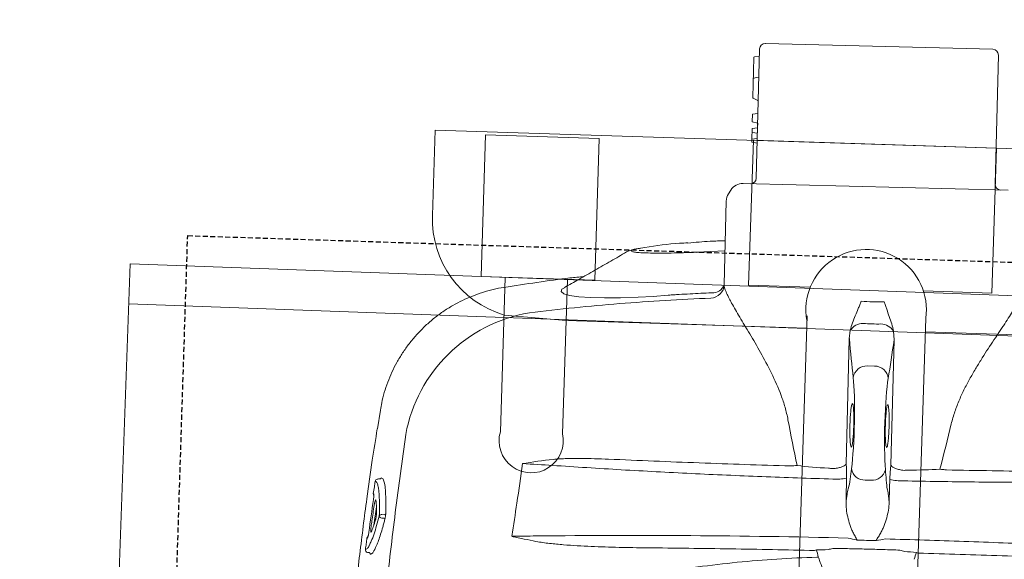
# Model space of a CAD drawing. Header units: millimetres. Extents: x 297264 to 416219, y -77299 to -23696.
# Tile 115 of 187: x 328169 to 328414, y -26259 to -26124. Entities that reach past the tile are written whole.
import ezdxf

# ---------------------------------------------------------------- set-up
doc = ezdxf.new("R2010")
doc.units = ezdxf.units.MM
doc.header["$LTSCALE"] = 2.5
doc.linetypes.add('11aa1PB-bd$0$11aa1PB-af$0$TRATTEGGIATA', pattern=[0.75, 0.5, -0.25])
for name, color, linetype, lineweight in [('CKD Equipments', 252, 'Continuous', 0), ('EQUIPMENT', 210, 'Continuous', 0), ('HATCH LIGHT', 250, 'Continuous', 0), ('K Equipment', 30, 'Continuous', 9)]:
    doc.layers.add(name, color=color, linetype=linetype, lineweight=lineweight)
doc.layers.add('FAINTEQUIP', color=253, linetype='Continuous')

# ---------------------------------------------------------------- blocks, each defined once
blk = doc.blocks.new('H-WASH')
at = {"layer": 'CKD Equipments', "color": 4}
for p, q in [((-20, 0), (-20, -40)), ((20, 0), (-20, 0)), ((20, -1), (-20, -1))]:
    blk.add_line(p, q, dxfattribs=at)
blk = doc.blocks.new('G$C62143A14')
at = {"linetype": 'Continuous', "lineweight": 0}
for p, q in [((142.09, 481.19), (198.78, 481.8)), ((140.7, 479.77), (141.05, 447.57)), ((140.7, 479.77), (140.72, 478.13)), ((200.55, 448.21), (200.2, 480.41)), ((139.33, 477.57), (139.43, 467.67)), ((139.48, 477.75), (140.59, 477.95)), ((139.38, 472.47), (140.78, 472.73)), ((139.56, 472.5), (139.58, 472.5)), ((139.53, 467.51), (140.74, 466.96)), ((140.84, 466.81), (140.88, 463.71)), ((140.88, 463.71), (139.53, 463.46)), ((139.53, 463.46), (139.55, 461.55)), ((140.9, 461.32), (139.55, 461.55)), ((140.9, 461.32), (140.91, 460.16)), ((140.91, 460.16), (139.57, 459.91)), ((139.57, 459.91), (139.6, 457.25)), ((140.93, 458.82), (139.58, 458.93)), ((140.94, 457.5), (139.6, 457.25)), ((139.6, 457.25), (139.61, 456.53)), ((140.96, 456.31), (139.61, 456.53)), ((203.83, 446.85), (137.8, 446.14)), ((134.81, 444.41), (134.24, 443.43)), ((133.76, 441.62), (133.99, 420.82)), ((113.93, 429.31), (112.94, 429.15)), ((130.32, 428.9), (133.9, 429.19)), ((79.21, 418.06), (79.21, 418.06)), ((165.81, 410.59), (165.64, 408.47)), ((176.8, 408.59), (176.59, 410.7)), ((165.64, 408.47), (165.98, 377.3)), ((177.13, 377.42), (176.8, 408.59)), ((170.42, 401.86), (172.16, 401.88)), ((49.55, 386.51), (49, 381.81)), ((49.57, 386.5), (49.57, 386.51)), ((170.85, 373.41), (172.34, 373.42)), ((48.88, 368.7), (48.87, 368.69)), ((49.39, 369.29), (49.5, 369.31)), ((50.37, 369.67), (50.78, 369.47)), ((49.44, 362.37), (48.95, 357.79)), ((50.85, 360.49), (51.48, 360.49)), ((51.33, 359.64), (50.86, 359.63)), ((47.71, 350.93), (47.62, 350.94)), ((47.68, 350.93), (48.05, 350.9))]:
    blk.add_line(p, q, dxfattribs=at)
at = {"linetype": 'Continuous', "lineweight": 0, "flags": 128}
for points in [[(139.47, 477.74), (139.47, 477.74), (139.48, 477.75)], [(94.26, 418.59), (93.66, 418.2), (93.46, 417.59), (94.13, 417.09), (95.62, 416.73), (97.89, 416.49), (100.81, 416.39), (104.33, 416.43), (108.32, 416.6), (112.67, 416.91), (116.39, 417.25), (120.19, 417.68), (120.19, 417.68), (120.19, 417.68)]]:
    blk.add_lwpolyline(points, dxfattribs=at)
at = {"linetype": 'Continuous', "lineweight": 0}
for centre, radius, start, end in [((142.1, 479.79), 1.4, 90.6162, 180.6162), ((198.8, 480.4), 1.4, 0.6162, 90.6162), ((139.5, 477.57), 0.175, 100.6162, 179.8134), ((140.55, 478.12), 0.175, 280.6162, 1.5356), ((139.61, 467.67), 0.175, 180.2997, 244.6825), ((140.67, 466.8), 0.175, 359.7298, 66.3191), ((139.65, 447.56), 1.4, 270.6162, 0.6162), ((201.95, 448.23), 1.4, 180.6162, 270.6162), ((137.83, 442.64), 3.5, 90.6162, 149.6525), ((137.26, 441.66), 3.5, 149.6525, 180.6162), ((130.52, 420.79), 3.47, 274.6644, 0.6066), ((131.16, 421.56), 2.92, 266.0995, 345.287), ((169.03, 408.55), 3.81, 91.0104, 147.7315), ((173.41, 408.6), 3.81, 33.5009, 90.222), ((93.4, 375.11), 37.74, 101.688, 171.5562), ((170.39, 398.41), 3.45, 89.4632, 172.6991), ((172.27, 398.43), 3.45, 8.5333, 91.7692), ((170.66, 376.8), 3.4, 192.1812, 273.2187), ((172.46, 376.82), 3.4, 268.0138, 349.0513), ((163.31, 386.4), 13.03, 267.8432, 282.7971), ((179.6, 386.55), 13.01, 258.4187, 273.3931), ((49.57, 368.62), 0.7, 105.1816, 173.5015), ((49.57, 368.62), 0.695, 105.2693, 173.8356), ((49.23, 365.55), 0.7, 173.3804, 218.7703), ((51.49, 360.82), 0.331, 266.795, 332.1856), ((50.81, 359.83), 0.662, 86.742, 152.268), ((50.9, 360.34), 0.71, 196.8739, 266.2326), ((51.31, 359.28), 0.355, 16.969, 86.1806), ((188.33, 366.83), 11.7, 249.5682, 251.8322), ((48.04, 354.42), 0.696, 128.4109, 174.5774), ((155.01, 366.47), 11.7, 289.4003, 291.6643), ((165.6, 356.38), 6.29, 203.4577, 206.904), ((47.76, 351.62), 0.697, 174.0499, 258.4519)]:
    blk.add_arc(centre, radius, start, end, dxfattribs=at)
for centre, major_axis, ratio, start_param, end_param in [((173.14, 540.75), (1.8, -166.89), 0.087489, 5.626486, 5.727956), ((166.46, 540.68), (1.8, -166.89), 0.087489, 0.555229, 0.6567), ((166.45, 386.94), (0.15, -14), 0.087489, 0.682539, 2.586364), ((176.46, 387.05), (0.15, -14), 0.087489, 3.696821, 5.600646), ((171.51, 381.35), (37.1, 0.4), 0.145844, 4.211758, 4.440687), ((172.59, 312.04), (0.89, -82.6), 0.087489, 3.824132, 3.871858), ((171.93, 312.03), (0.89, -82.6), 0.087489, 2.411328, 2.459054), ((171.51, 381.35), (37.1, 0.4), 0.145844, 4.984033, 5.21302), ((166.41, 381.34), (0.11, -10.5), 0.087489, 0.30744, 0.730265), ((176.62, 381.45), (0.11, -10.5), 0.087489, 5.55292, 5.975743), ((171.84, 350.64), (37.1, 0.4), 0.145844, 1.830411, 1.913269), ((171.84, 350.64), (37.1, 0.4), 0.145844, 1.228323, 1.311182)]:
    blk.add_ellipse(centre, major_axis=major_axis, ratio=ratio, start_param=start_param, end_param=end_param, dxfattribs=at)
for points, knots in [([(133.87, 431.73), (132.61, 431.65), (129.52, 431.46), (126.44, 431.07), (124.61, 430.84)], [0, 0, 0, 0, 0.406128, 1, 1, 1, 1]), ([(124.61, 430.86), (123.92, 430.81), (120.23, 430.56), (116.76, 429.87), (113.93, 429.31)], [0, 0, 0, 0, 0.187713, 1, 1, 1, 1]), ([(109.39, 428.05), (108.12, 427.23), (105.58, 425.64), (101.69, 423.22), (97.89, 420.88), (95.41, 419.35), (94.24, 418.63)], [0, 0, 0, 0, 0.253353, 0.510138, 0.769176, 1, 1, 1, 1]), ([(112.72, 429.1), (112.54, 429.08), (112.03, 428.98), (111.21, 428.78), (110.45, 428.55), (109.86, 428.32), (109.52, 428.12), (109.39, 428.05)], [0, 0, 0, 0, 0.100787, 0.407598, 0.731303, 0.895894, 1, 1, 1, 1]), ([(112.94, 429.15), (112.46, 429.05), (111.51, 428.84), (110.75, 428.57), (110.53, 428.34), (110.88, 428.16), (111.82, 428.04), (113.29, 427.99), (115.28, 427.99), (117.7, 428.06), (120.5, 428.19), (123.59, 428.37), (126.9, 428.61), (129.18, 428.8), (130.32, 428.9)], [0, 0, 0, 0, 0.082617, 0.165235, 0.248974, 0.332713, 0.416293, 0.499873, 0.583402, 0.66693, 0.750192, 0.833453, 0.916727, 1, 1, 1, 1]), ([(99.02, 421.57), (97.86, 421.41), (91.22, 420.48), (84.64, 419.17), (79.21, 418.1)], [0, 0, 0, 0, 0.174606, 1, 1, 1, 1]), ([(133.99, 420.82), (134, 420.37), (134.2, 419.77), (134.72, 418.63), (134.93, 418.21), (135.3, 417.53), (135.44, 417.29), (135.72, 416.8), (135.87, 416.55), (136.64, 415.25), (137.37, 414.09), (138.58, 412.21), (139, 411.55), (139.88, 410.19), (140.34, 409.49), (141.72, 407.33), (142.68, 405.82), (144.62, 402.65), (145.6, 400.98), (147.49, 397.46), (148.39, 395.64), (149.56, 392.78), (149.93, 391.81), (150.58, 389.81), (150.87, 388.79), (151.1, 387.73)], [0, 0, 0, 0, 0.125, 0.125, 0.1875, 0.1875, 0.21875, 0.21875, 0.25, 0.25, 0.375, 0.375, 0.4375, 0.4375, 0.5, 0.5, 0.625, 0.625, 0.75, 0.75, 0.875, 0.875, 0.9375, 0.9375, 1, 1, 1, 1]), ([(191.78, 388.17), (191.99, 389.22), (192.26, 390.25), (192.87, 392.28), (193.22, 393.28), (193.97, 395.21), (194.37, 396.15), (195.22, 398), (195.66, 398.9), (196.56, 400.66), (197.02, 401.53), (197.72, 402.8), (197.95, 403.22), (198.43, 404.05), (198.66, 404.46), (199.83, 406.48), (200.76, 408.01), (202.1, 410.19), (202.54, 410.89), (203.17, 411.93), (203.38, 412.27), (203.79, 412.93), (203.99, 413.25), (204.96, 414.85), (205.66, 416.01), (206.41, 417.33), (206.55, 417.58), (206.82, 418.08), (206.95, 418.32), (207.3, 419.01), (207.5, 419.42), (208, 420.56), (208.18, 421.17), (208.18, 421.59)], [0, 0, 0, 0, 0.0625, 0.0625, 0.125, 0.125, 0.1875, 0.1875, 0.25, 0.25, 0.3125, 0.3125, 0.34375, 0.34375, 0.375, 0.375, 0.5, 0.5, 0.5625, 0.5625, 0.59375, 0.59375, 0.625, 0.625, 0.75, 0.75, 0.78125, 0.78125, 0.8125, 0.8125, 0.875, 0.875, 1, 1, 1, 1]), ([(79.19, 418.13), (79.18, 418.13), (78.27, 417.99), (76.52, 417.53), (73.94, 416.74), (71.43, 415.74), (68.99, 414.57), (66.56, 413.17), (64.18, 411.55), (61.88, 409.7), (59.76, 407.69), (57.83, 405.55), (56.09, 403.3), (54.54, 400.95), (53.19, 398.52), (52.04, 396.03), (51.09, 393.49), (50.34, 390.91), (49.81, 388.58), (49.62, 387.11), (49.54, 386.51)], [0, 0, 0, 0, 0.001134, 0.05921, 0.117416, 0.175724, 0.234114, 0.292568, 0.357035, 0.420781, 0.483687, 0.545808, 0.607185, 0.667848, 0.727816, 0.787098, 0.845698, 0.903609, 0.960817, 1, 1, 1, 1]), ([(85.76, 412.06), (89.48, 412.63), (96.91, 413.75), (108.15, 415.16), (119.44, 416.38), (127.01, 417.01), (130.8, 417.33)], [0, 0, 0, 0, 0.249615, 0.499229, 0.749615, 1, 1, 1, 1]), ([(120.19, 417.68), (120.42, 417.7), (120.64, 417.73), (121.09, 417.77), (121.76, 417.84), (123.33, 417.99), (124.68, 418.11), (127.37, 418.36), (129.17, 418.51), (130.97, 418.65)], [0, 0, 0, 0, 0.0625, 0.0625, 0.125, 0.25, 0.5, 0.5, 1, 1, 1, 1]), ([(120.19, 417.68), (120.19, 417.68), (120.19, 417.68), (120.19, 417.68), (120.19, 417.68), (120.19, 417.68), (120.19, 417.68)], [0.00000000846, 0.00000000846, 0.00000000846, 0.00000000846, 0.000000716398, 0.000000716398, 0.000000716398, 0.000001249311, 0.000001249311, 0.000001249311, 0.000001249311]), ([(120.19, 417.68), (120.19, 417.68), (120.19, 417.68), (120.19, 417.68), (120.19, 417.68), (120.19, 417.68)], [0, 0, 0, 0, 0.051824, 0.658198, 1, 1, 1, 1]), ([(165.81, 410.59), (165.93, 411.21), (166.1, 411.82), (166.49, 413.03), (166.7, 413.63), (167.14, 414.84), (167.37, 415.44), (167.71, 416.36), (167.82, 416.67), (168.05, 417.29), (168.17, 417.6), (168.28, 417.91)], [0, 0, 0, 0, 0.25, 0.25, 0.5, 0.5, 0.75, 0.75, 0.875, 0.875, 1, 1, 1, 1]), ([(176.59, 410.7), (176.46, 411.32), (176.27, 411.93), (175.86, 413.13), (175.63, 413.72), (175.16, 414.92), (174.92, 415.52), (174.56, 416.44), (174.44, 416.74), (174.2, 417.36), (174.08, 417.67), (173.95, 417.97)], [0, 0, 0, 0, 0.25, 0.25, 0.5, 0.5, 0.75, 0.75, 0.875, 0.875, 1, 1, 1, 1]), ([(166.57, 386.94), (166.57, 387.36), (166.56, 388.38), (166.61, 389.91), (166.7, 391.28), (166.83, 392.15), (166.96, 392.47), (167.04, 392.27), (167.07, 392.2)], [0, 0, 0, 0, 0.132098, 0.323568, 0.515413, 0.707812, 0.900839, 1, 1, 1, 1]), ([(167.07, 392.2), (167.1, 392.16), (167.18, 392.04), (167.3, 391.21), (167.43, 389.83), (167.49, 388.32), (167.53, 386.73), (167.52, 385.13), (167.46, 383.53), (167.36, 382.28), (167.26, 381.9), (167.22, 381.72)], [0, 0, 0, 0, 0.060949, 0.185979, 0.310678, 0.434944, 0.512562, 0.636279, 0.760031, 0.884002, 1, 1, 1, 1]), ([(175.39, 387.04), (175.39, 387.22), (175.39, 388.01), (175.4, 388.78), (175.42, 389.6), (175.44, 389.84), (175.45, 390.08)], [0, 0, 0, 0, 0.170805, 0.715603, 0.716948, 1, 1, 1, 1]), ([(175.45, 390.08), (175.46, 390.33), (175.5, 391.09), (175.6, 391.91), (175.75, 392.47), (175.85, 392.32), (175.91, 392.24)], [0, 0, 0, 0, 0.138476, 0.425595, 0.712972, 1, 1, 1, 1]), ([(175.91, 392.24), (175.96, 392.05), (176.06, 391.67), (176.19, 390.43), (176.29, 388.84), (176.33, 387.27), (176.33, 385.7), (176.3, 384.2), (176.2, 382.87), (176.11, 382.1), (176.06, 381.99), (176.05, 381.98)], [0, 0, 0, 0, 0.12873, 0.257, 0.385042, 0.513035, 0.593354, 0.721934, 0.850956, 0.980313, 1, 1, 1, 1]), ([(167.22, 381.72), (167.21, 381.7), (167.16, 381.45), (167.05, 381.51), (166.89, 381.97), (166.74, 383.06), (166.63, 384.58), (166.58, 385.96), (166.57, 386.75), (166.57, 386.94)], [0, 0, 0, 0, 0.012552, 0.198689, 0.385047, 0.571255, 0.757017, 0.942123, 1, 1, 1, 1]), ([(176.05, 381.98), (176.01, 381.85), (175.91, 381.59), (175.76, 381.91), (175.61, 382.77), (175.49, 384.12), (175.42, 385.62), (175.4, 386.63), (175.39, 387.04)], [0, 0, 0, 0, 0.154069, 0.335329, 0.515993, 0.696154, 0.875965, 1, 1, 1, 1]), ([(48.93, 381.81), (48.6, 379.21), (47.9, 373.59), (47.04, 365.37), (46.3, 357.46), (45.69, 350.42), (45.11, 343.22), (44.57, 335.88), (44.05, 328.44), (43.55, 320.81), (43.08, 313.03), (42.64, 305.12), (42.26, 298.03), (41.95, 291.8), (41.68, 286.4), (41.42, 281.01), (41.15, 275.42), (40.92, 270.71), (40.72, 266.92), (40.56, 263.77), (40.38, 260.45), (40.21, 257.38), (40.08, 254.83), (39.98, 252.7), (39.9, 250.79), (39.84, 248.9), (39.83, 247.83), (39.91, 243.32)], [0, 0, 0, 0, 0.063316, 0.137046, 0.187379, 0.237747, 0.288072, 0.337874, 0.387718, 0.437523, 0.488782, 0.540075, 0.591317, 0.625909, 0.660493, 0.695746, 0.730982, 0.771161, 0.791716, 0.812265, 0.841912, 0.872106, 0.896195, 0.920292, 0.944907, 0.969526, 1, 1, 1, 1]), ([(50.21, 302.26), (50.81, 315.39), (51.6, 328.49), (53.06, 348.08), (53.59, 354.61), (54.76, 367.64), (55.39, 374.15), (56.07, 380.65)], [0, 0, 0, 0, 0.5, 0.5, 0.75, 0.75, 1, 1, 1, 1]), ([(92.96, 375.75), (93.53, 375.83), (94.1, 375.9), (95.25, 376.01), (95.82, 376.05), (97.55, 376.17), (98.7, 376.22), (102.15, 376.32), (104.46, 376.33), (106.77, 376.32)], [0, 0, 0, 0, 0.125, 0.125, 0.25, 0.25, 0.5, 0.5, 1, 1, 1, 1]), ([(106.77, 376.32), (114.3, 376.26), (121.85, 376.22), (136.97, 376.2), (144.55, 376.21), (152.13, 376.25)], [0, 0, 0, 0, 0.5, 0.5, 1, 1, 1, 1]), ([(152.13, 376.25), (152.42, 376.28), (152.7, 376.31), (153.25, 376.37), (153.51, 376.39), (153.76, 376.41)], [0, 0, 0, 0, 0.5, 0.5, 1, 1, 1, 1]), ([(163.29, 376.05), (163.66, 376.11), (164, 376.18), (164.64, 376.37), (164.91, 376.48), (165.39, 376.71), (165.58, 376.83), (165.79, 377.01), (165.85, 377.07), (165.91, 377.15), (165.93, 377.18), (165.96, 377.24), (165.97, 377.27), (165.98, 377.3)], [0, 0, 0, 0, 0.25, 0.25, 0.5, 0.5, 0.75, 0.75, 0.875, 0.875, 0.9375, 0.9375, 1, 1, 1, 1]), ([(165.98, 377.3), (166.01, 377.09), (166.03, 376.85), (166.08, 376.32), (166.1, 376.03), (166.14, 375.42), (166.16, 375.08), (166.18, 374.4), (166.19, 374.05), (166.2, 373.69)], [0, 0, 0, 0, 0.25, 0.25, 0.5, 0.5, 0.75, 0.75, 1, 1, 1, 1]), ([(176.99, 373.81), (176.99, 374.17), (176.99, 374.52), (177, 375.2), (177.01, 375.53), (177.04, 376.15), (177.05, 376.44), (177.09, 376.97), (177.11, 377.21), (177.13, 377.42)], [0, 0, 0, 0, 0.25, 0.25, 0.5, 0.5, 0.75, 0.75, 1, 1, 1, 1]), ([(179.85, 376.23), (179.48, 376.28), (179.13, 376.35), (178.5, 376.52), (178.22, 376.62), (177.73, 376.84), (177.54, 376.96), (177.33, 377.13), (177.27, 377.19), (177.2, 377.28), (177.18, 377.31), (177.15, 377.36), (177.14, 377.39), (177.13, 377.42)], [0, 0, 0, 0, 0.25, 0.25, 0.5, 0.5, 0.75, 0.75, 0.875, 0.875, 0.9375, 0.9375, 1, 1, 1, 1]), ([(250.28, 375.96), (244.6, 375.66), (238.88, 375.38), (227.37, 374.87), (221.57, 374.64), (209.88, 374.24), (204, 374.07), (192.2, 373.78), (186.29, 373.66), (180.37, 373.57)], [0, 0, 0, 0, 0.25, 0.25, 0.5, 0.5, 0.75, 0.75, 1, 1, 1, 1]), ([(189.37, 376.8), (189.62, 376.78), (189.89, 376.76), (190.43, 376.72), (190.71, 376.7), (191, 376.67)], [0, 0, 0, 0, 0.5, 0.5, 1, 1, 1, 1]), ([(191, 376.67), (198.59, 376.8), (206.17, 376.94), (221.3, 377.29), (228.84, 377.49), (236.37, 377.71)], [0, 0, 0, 0, 0.5, 0.5, 1, 1, 1, 1]), ([(162.82, 373.38), (156.9, 373.34), (151, 373.33), (139.22, 373.37), (133.34, 373.42), (121.64, 373.56), (115.82, 373.67), (104.29, 373.93), (98.57, 374.08), (92.89, 374.27)], [0, 0, 0, 0, 0.25, 0.25, 0.5, 0.5, 0.75, 0.75, 1, 1, 1, 1]), ([(166.3, 367.99), (166.33, 368.36), (166.37, 368.72), (166.45, 369.38), (166.49, 369.69), (166.61, 370.52), (166.7, 370.98), (166.79, 371.34)], [0, 0, 0, 0, 0.25, 0.25, 0.5, 0.5, 1, 1, 1, 1]), ([(176.45, 371.44), (176.55, 371.09), (176.65, 370.63), (176.79, 369.8), (176.83, 369.49), (176.93, 368.84), (176.97, 368.48), (177.01, 368.1)], [0, 0, 0, 0, 0.5, 0.5, 0.75, 0.75, 1, 1, 1, 1]), ([(48.88, 368.7), (48.82, 368.23), (48.77, 367.77), (48.72, 367.3), (48.66, 366.75), (48.59, 366.19), (48.53, 365.63)], [0, 0, 0, 0, 0.002, 0.002, 0.002, 0.004411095, 0.004411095, 0.004411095, 0.004411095]), ([(49.6, 367.67), (49.59, 367.74), (49.53, 368), (49.39, 368.32), (49.17, 368.7), (48.97, 368.7), (48.88, 368.7)], [0, 0, 0, 0, 0.074197, 0.28708, 0.641001, 1, 1, 1, 1]), ([(50.1, 369.38), (50.05, 369.37), (49.84, 369.35), (49.64, 369.33), (49.5, 369.31)], [0, 0, 0, 0, 0.205831, 1, 1, 1, 1]), ([(50.29, 369.5), (50.29, 369.5), (50.29, 369.5), (50.29, 369.49), (50.28, 369.48), (50.23, 369.43), (50.15, 369.38), (50.1, 369.38), (50.1, 369.38)], [0, 0, 0, 0, 0.014276, 0.209132, 0.380371, 0.579352, 0.841929, 1, 1, 1, 1]), ([(50.29, 369.5), (50.3, 369.54), (50.33, 369.64), (50.35, 369.66), (50.37, 369.67)], [0, 0, 0, 0, 0.370215, 1, 1, 1, 1]), ([(50.78, 369.47), (50.91, 369.23), (51.16, 368.75), (51.45, 367.18), (51.6, 365.66), (51.7, 364.15), (51.76, 362.77), (51.78, 361.37), (51.79, 360.67)], [0, 0, 0, 0, 0.21968, 0.439192, 0.658685, 0.696773, 0.849384, 1, 1, 1, 1]), ([(166.3, 367.99), (166.29, 367.33), (166.35, 366.67), (166.54, 365.37), (166.68, 364.73), (167.01, 363.45), (167.21, 362.82), (167.56, 361.88), (167.68, 361.57), (167.95, 360.96), (168.09, 360.66), (168.26, 360.37)], [0, 0, 0, 0, 0.25, 0.25, 0.5, 0.5, 0.75, 0.75, 0.875, 0.875, 1, 1, 1, 1]), ([(175.21, 360.44), (175.38, 360.74), (175.52, 361.04), (175.77, 361.66), (175.89, 361.97), (176.21, 362.91), (176.4, 363.55), (176.7, 364.83), (176.83, 365.48), (176.99, 366.78), (177.04, 367.44), (177.01, 368.1)], [0, 0, 0, 0, 0.125, 0.125, 0.25, 0.25, 0.5, 0.5, 0.75, 0.75, 1, 1, 1, 1]), ([(48.64, 365.54), (48.66, 365.53), (48.67, 365.47), (48.69, 365.36), (48.69, 365.31), (48.69, 365.21), (48.69, 365.15), (48.69, 365.02), (48.69, 364.96), (48.68, 364.81), (48.68, 364.74), (48.66, 364.5), (48.65, 364.33), (48.63, 364.16)], [0, 0, 0, 0, 0.25, 0.25, 0.375, 0.375, 0.5, 0.5, 0.625, 0.625, 0.75, 0.75, 1, 1, 1, 1]), ([(50.22, 360.13), (50.21, 360.96), (50.19, 362.64), (50.06, 364.8), (49.87, 366.58), (49.69, 367.32), (49.6, 367.67)], [0, 0, 0, 0, 0.240852, 0.487107, 0.75984, 1, 1, 1, 1]), ([(48.84, 362.72), (48.86, 362.83), (48.87, 362.94), (48.9, 363.16), (48.92, 363.26), (48.95, 363.45), (48.97, 363.55), (49.01, 363.71), (49.02, 363.78), (49.08, 363.96), (49.11, 364.04), (49.16, 364.08), (49.17, 364.08), (49.2, 364.05), (49.21, 364.03), (49.21, 363.99)], [0, 0, 0, 0, 0.125, 0.125, 0.25, 0.25, 0.375, 0.375, 0.5, 0.5, 0.75, 0.75, 0.875, 0.875, 1, 1, 1, 1]), ([(49.21, 363.99), (49.25, 363.83), (49.29, 363.65), (49.35, 363.26), (49.38, 363.04), (49.45, 362.33), (49.49, 361.79), (49.52, 361.18)], [0, 0, 0, 0, 0.25, 0.25, 0.5, 0.5, 1, 1, 1, 1]), ([(48.27, 357.44), (48.32, 357.9), (48.37, 358.37), (48.42, 358.83), (48.56, 360.13), (48.7, 361.42), (48.84, 362.72)], [0, 0, 0, 0, 0.002, 0.002, 0.002, 0.00758254, 0.00758254, 0.00758254, 0.00758254]), ([(49.52, 361.18), (49.52, 361.11), (49.52, 361.04), (49.52, 360.88), (49.52, 360.79), (49.51, 360.61), (49.5, 360.52), (49.49, 360.32), (49.48, 360.23), (49.46, 360.03), (49.45, 359.93), (49.42, 359.74), (49.41, 359.64), (49.38, 359.46), (49.36, 359.38), (49.33, 359.22), (49.31, 359.14), (49.3, 359.08)], [0, 0, 0, 0, 0.125, 0.125, 0.25, 0.25, 0.375, 0.375, 0.5, 0.5, 0.625, 0.625, 0.75, 0.75, 0.875, 0.875, 1, 1, 1, 1]), ([(51.79, 360.67), (51.79, 360.58), (51.79, 360.47), (51.77, 360.25), (51.76, 360.14), (51.74, 359.91), (51.72, 359.79), (51.69, 359.58), (51.67, 359.48), (51.65, 359.39)], [0, 0, 0, 0, 0.25, 0.25, 0.5, 0.5, 0.75, 0.75, 1, 1, 1, 1]), ([(48.01, 352.76), (48.15, 353.07), (48.49, 353.78), (49.05, 355.5), (49.64, 357.64), (50.03, 359.3), (50.22, 360.13)], [0, 0, 0, 0, 0.220226, 0.504612, 0.749666, 1, 1, 1, 1]), ([(51.65, 359.39), (51.61, 359.21), (51.57, 359.04), (51.49, 358.69), (51.37, 358.18), (51.25, 357.69), (51.02, 356.75), (50.86, 356.15), (50.56, 355.04), (50.4, 354.53), (50.1, 353.57), (49.95, 353.14), (49.52, 351.99), (49.25, 351.42), (48.94, 350.94), (48.88, 350.86), (48.76, 350.72), (48.7, 350.66), (48.53, 350.54), (48.43, 350.5), (48.33, 350.52)], [0, 0, 0, 0, 0.03125, 0.03125, 0.0625, 0.125, 0.125, 0.25, 0.25, 0.375, 0.375, 0.5, 0.5, 0.75, 0.75, 0.8125, 0.8125, 0.875, 0.875, 1, 1, 1, 1]), ([(49.3, 359.08), (49.22, 358.75), (49.13, 358.45), (48.97, 357.88), (48.89, 357.61), (48.66, 356.87), (48.5, 356.46), (48.36, 356.13)], [0, 0, 0, 0, 0.25, 0.25, 0.5, 0.5, 1, 1, 1, 1]), ([(89.48, 356.56), (102.2, 357.15), (115.02, 357.64), (140.91, 358.4), (153.96, 358.68), (167.14, 358.84)], [0, 0, 0, 0, 0.5, 0.5, 1, 1, 1, 1]), ([(168.26, 360.37), (168.45, 360.04), (168.64, 359.71), (169.01, 359.06), (169.19, 358.73), (169.38, 358.4)], [0, 0, 0, 0, 0.5, 0.5, 1, 1, 1, 1]), ([(175.21, 360.44), (175.03, 360.11), (174.85, 359.78), (174.49, 359.11), (174.32, 358.78), (174.14, 358.45)], [0, 0, 0, 0, 0.5, 0.5, 1, 1, 1, 1]), ([(176.37, 358.94), (182.93, 359), (189.47, 359.03), (199.27, 359.03), (202.53, 359.03), (209.05, 359), (212.31, 358.99), (218.81, 358.93), (222.06, 358.9), (228.52, 358.82), (231.74, 358.78), (241.38, 358.62), (247.76, 358.49), (254.1, 358.33)], [0, 0, 0, 0, 0.25, 0.25, 0.375, 0.375, 0.5, 0.5, 0.625, 0.625, 0.75, 0.75, 1, 1, 1, 1]), ([(47.76, 355.99), (47.74, 355.82), (47.72, 355.65), (47.69, 355.41), (47.68, 355.33), (47.65, 355.19), (47.64, 355.12), (47.61, 354.99), (47.6, 354.93), (47.57, 354.82), (47.56, 354.77), (47.52, 354.65), (47.5, 354.6), (47.48, 354.58)], [0, 0, 0, 0, 0.25, 0.25, 0.375, 0.375, 0.5, 0.5, 0.625, 0.625, 0.75, 0.75, 1, 1, 1, 1]), ([(48.36, 356.13), (48.33, 356.05), (48.29, 356.03), (48.26, 356.07), (48.25, 356.1), (48.23, 356.17), (48.22, 356.23), (48.22, 356.36), (48.21, 356.43), (48.21, 356.6), (48.22, 356.69), (48.22, 356.89), (48.23, 357), (48.25, 357.22), (48.26, 357.33), (48.27, 357.44)], [0, 0, 0, 0, 0.25, 0.25, 0.375, 0.375, 0.5, 0.5, 0.625, 0.625, 0.75, 0.75, 0.875, 0.875, 1, 1, 1, 1]), ([(83.55, 356.23), (83.51, 356.25), (83.46, 356.26), (83.42, 356.27), (83.41, 356.28), (83.41, 356.28), (83.4, 356.28)], [0, 0, 0, 0, 0.0001941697, 0.0001941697, 0.0001941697, 0.0002311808, 0.0002311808, 0.0002311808, 0.0002311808]), ([(89.45, 355.2), (88.46, 355.35), (87.48, 355.52), (86, 355.77), (85.51, 355.86), (84.77, 355.99), (84.53, 356.03), (84.16, 356.1), (84.04, 356.13), (83.85, 356.16), (83.79, 356.17), (83.67, 356.2), (83.61, 356.21), (83.55, 356.23)], [0, 0, 0, 0, 0.5, 0.5, 0.75, 0.75, 0.875, 0.875, 0.9375, 0.9375, 0.96875, 0.96875, 1, 1, 1, 1]), ([(180.14, 356.29), (178.75, 356.29), (177.36, 356.29), (174.57, 356.28), (171.78, 356.26), (168.99, 356.22), (166.21, 356.17), (164.81, 356.14), (163.42, 356.11)], [0, 0, 0, 0, 0.25, 0.25, 0.5, 0.75, 0.75, 1, 1, 1, 1]), ([(226.5, 355.78), (219.55, 355.81), (212.59, 355.82), (198.65, 355.8), (191.67, 355.77), (184.68, 355.72)], [0, 0, 0, 0, 0.5, 0.5, 1, 1, 1, 1]), ([(47.35, 354.48), (47.3, 354.02), (47.25, 353.55), (47.21, 353.09), (47.16, 352.63), (47.11, 352.16), (47.07, 351.7)], [0, 0, 0, 0, 0.002, 0.002, 0.002, 0.003999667, 0.003999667, 0.003999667, 0.003999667]), ([(82.05, 338.49), (88.31, 340.43), (94.62, 342.26), (104.17, 344.77), (107.37, 345.57), (113.78, 347.08), (117, 347.79), (126.68, 349.77), (133.19, 350.9), (143.02, 352.25), (146.31, 352.64), (152.9, 353.29), (156.2, 353.56), (159.5, 353.76)], [0, 0, 0, 0, 0.25, 0.25, 0.375, 0.375, 0.5, 0.5, 0.75, 0.75, 0.875, 0.875, 1, 1, 1, 1]), ([(117.12, 354.6), (114.8, 354.54), (112.49, 354.49), (107.86, 354.43), (105.55, 354.42), (100.93, 354.46), (98.63, 354.5), (95.17, 354.66), (94.02, 354.72), (92.3, 354.86), (91.73, 354.91), (90.59, 355.04), (90.02, 355.11), (89.45, 355.2)], [0, 0, 0, 0, 0.25, 0.25, 0.5, 0.5, 0.75, 0.75, 0.875, 0.875, 0.9375, 0.9375, 1, 1, 1, 1]), ([(158.9, 355.44), (151.92, 355.34), (144.94, 355.22), (131.01, 354.94), (124.06, 354.78), (117.12, 354.6)], [0, 0, 0, 0, 0.5, 0.5, 1, 1, 1, 1]), ([(159.99, 353.53), (160.13, 353.19), (160.28, 352.84), (160.43, 352.5), (160.72, 351.82), (161.01, 351.14), (161.3, 350.47), (161.59, 349.79), (161.88, 349.11), (162.18, 348.43), (162.47, 347.76), (162.76, 347.08), (163.05, 346.4)], [0.0002616, 0.0002616, 0.0002616, 0.0002616, 0.00188464, 0.00188464, 0.00188464, 0.00508207, 0.00508207, 0.00508207, 0.00827951, 0.00827951, 0.00827951, 0.01147698, 0.01147698, 0.01147698, 0.01147698]), ([(47.07, 351.7), (47.19, 351.73), (47.44, 351.79), (47.76, 352.19), (47.97, 352.67), (48.01, 352.76)], [0, 0, 0, 0, 0.4433, 0.896253, 1, 1, 1, 1]), ([(48.05, 350.9), (48.08, 350.89), (48.15, 350.88), (48.22, 350.82), (48.27, 350.76), (48.29, 350.71), (48.29, 350.69), (48.29, 350.69), (48.29, 350.69)], [0, 0, 0, 0, 0.175463, 0.400939, 0.589495, 0.747071, 0.890518, 1, 1, 1, 1]), ([(48.33, 350.52), (48.33, 350.53), (48.31, 350.55), (48.29, 350.61), (48.29, 350.69), (48.29, 350.69)], [0, 0, 0, 0, 0.3650586, 0.9797373, 1, 1, 1, 1])]:
    blk.add_open_spline(points, degree=3, knots=knots, dxfattribs=at)
for points in [[(168.28, 417.91), (169.23, 417.87), (171.12, 417.79), (173.01, 417.91), (173.95, 417.97)], [(173.39, 412.41), (172.66, 412.38), (171.18, 412.32), (169.7, 412.35), (168.97, 412.37)], [(151.1, 387.73), (151.95, 383.95), (152.83, 380.18), (153.76, 376.41)], [(189.37, 376.8), (190.22, 380.58), (191.02, 384.37), (191.78, 388.17)], [(85.4, 374.43), (87.9, 374.93), (90.42, 375.4), (92.96, 375.75)], [(161.61, 376.03), (161.97, 376.02), (162.34, 376.01), (162.7, 375.99)], [(162.7, 375.99), (162.9, 375.98), (163.09, 376), (163.29, 376.05)], [(179.85, 376.23), (180.04, 376.18), (180.24, 376.17), (180.44, 376.18)], [(180.44, 376.18), (180.8, 376.21), (181.16, 376.23), (181.52, 376.25)], [(84.34, 364.56), (84.74, 367.84), (85.09, 371.14), (85.4, 374.43)], [(92.89, 374.27), (90.43, 374.34), (87.93, 374.4), (85.4, 374.43)], [(166.2, 373.69), (166.23, 371.79), (166.27, 369.89), (166.3, 367.99)], [(177.01, 368.1), (177, 370.01), (177, 371.91), (176.99, 373.81)], [(48.53, 365.63), (48.57, 365.61), (48.61, 365.59), (48.64, 365.54)], [(48.63, 364.16), (48.33, 361.44), (48.04, 358.72), (47.76, 355.99)], [(83.4, 356.28), (83.73, 359.04), (84.04, 361.8), (84.34, 364.56)], [(167.14, 358.84), (167.88, 358.69), (168.63, 358.54), (169.38, 358.4)], [(174.14, 358.45), (172.55, 358.44), (170.97, 358.42), (169.38, 358.4)], [(176.37, 358.94), (175.63, 358.77), (174.88, 358.61), (174.14, 358.45)], [(83.4, 356.28), (85.44, 356.36), (87.47, 356.46), (89.48, 356.56)], [(163.42, 356.11), (163.03, 356), (162.64, 355.89), (162.26, 355.77)], [(181.31, 355.97), (180.93, 356.08), (180.54, 356.19), (180.14, 356.29)], [(183.79, 354.13), (183.89, 354.76), (184.07, 355.32), (184.25, 355.87)], [(47.48, 354.58), (47.43, 354.53), (47.39, 354.5), (47.35, 354.48)], [(159.33, 355.6), (159.52, 355.05), (159.71, 354.5), (159.83, 353.87)], [(159.5, 353.76), (159.55, 353.75), (159.61, 353.75), (159.65, 353.78)], [(159.65, 353.78), (159.71, 353.81), (159.77, 353.84), (159.83, 353.87)]]:
    blk.add_open_spline(points, degree=3, dxfattribs=at)
at = {"layer": 'EQUIPMENT'}
for p, q in [((79.6, 382.18), (79.45, 420.64)), ((79.6, 382.18), (79.45, 420.64)), ((79.49, 411.25), (94.99, 410.49)), ((79.49, 411.25), (94.99, 410.49))]:
    blk.add_line(p, q, dxfattribs=at)
blk.add_lwpolyline([(255.93, 413.33, 0.294125), (270.5, 436.14), (270.42, 457.48), (60.67, 456.7), (60.75, 435.36, 0.340822), (79.49, 411.25)], format="xyb", dxfattribs=at)
blk.add_lwpolyline([(255.93, 413.33, 0.294125), (270.5, 436.14), (270.42, 457.48), (60.67, 456.7), (60.75, 435.36, 0.340822), (79.49, 411.25)], format="xyb", dxfattribs=at)
blk.add_lwpolyline([(255.93, 413.33, 0.294125), (270.5, 436.14), (270.42, 457.48), (60.67, 456.7), (60.75, 435.36, 0.340822), (79.49, 411.25)], format="xyb", dxfattribs=at)
blk.add_lwpolyline([(255.93, 413.33, 0.294125), (270.5, 436.14), (270.42, 457.48), (60.67, 456.7), (60.75, 435.36, 0.340822), (79.49, 411.25)], format="xyb", dxfattribs=at)
blk.add_lwpolyline([(255.93, 413.33, 0.294125), (270.5, 436.14), (270.42, 457.48), (60.67, 456.7), (60.75, 435.36, 0.340822), (79.49, 411.25)], format="xyb", dxfattribs=at)
blk.add_lwpolyline([(255.93, 413.33, 0.294125), (270.5, 436.14), (270.42, 457.48), (60.67, 456.7), (60.75, 435.36, 0.340822), (79.49, 411.25)], format="xyb", dxfattribs=at)
blk.add_lwpolyline([(255.93, 413.33, 0.294125), (270.5, 436.14), (270.42, 457.48), (60.67, 456.7), (60.75, 435.36, 0.340822), (79.49, 411.25)], format="xyb", dxfattribs=at)
blk.add_lwpolyline([(255.93, 413.33, 0.294125), (270.5, 436.14), (270.42, 457.48), (60.67, 456.7), (60.75, 435.36, 0.340822), (79.49, 411.25)], format="xyb", dxfattribs=at)
for points in [[(183.65, 421.03), (200.7, 421.09), (200.57, 457.22), (139.97, 457), (140.1, 420.87), (155.46, 420.92)], [(183.65, 421.03), (200.7, 421.09), (200.57, 457.22), (139.97, 457), (140.1, 420.87), (155.46, 420.92)], [(183.65, 421.03), (200.7, 421.09), (200.57, 457.22), (139.97, 457), (140.1, 420.87), (155.46, 420.92)], [(183.65, 421.03), (200.7, 421.09), (200.57, 457.22), (139.97, 457), (140.1, 420.87), (155.46, 420.92)], [(183.65, 421.03), (200.7, 421.09), (200.57, 457.22), (139.97, 457), (140.1, 420.87), (155.46, 420.92)], [(183.65, 421.03), (200.7, 421.09), (200.57, 457.22), (139.97, 457), (140.1, 420.87), (155.46, 420.92)], [(183.65, 421.03), (200.7, 421.09), (200.57, 457.22), (139.97, 457), (140.1, 420.87), (155.46, 420.92)], [(183.65, 421.03), (200.7, 421.09), (200.57, 457.22), (139.97, 457), (140.1, 420.87), (155.46, 420.92)], [(95.09, 382.23), (94.95, 420.7)], [(95.09, 382.23), (94.95, 420.7)], [(95.09, 382.23), (94.95, 420.7)], [(95.09, 382.23), (94.95, 420.7)], [(95.09, 382.23), (94.95, 420.7)], [(95.09, 382.23), (94.95, 420.7)], [(95.09, 382.23), (94.95, 420.7)], [(95.09, 382.23), (94.95, 420.7)], [(155.51, 254.39), (154.92, 413.78)], [(155.51, 254.39), (154.92, 413.78)], [(155.51, 254.39), (154.92, 413.78)], [(155.51, 254.39), (154.92, 413.78)], [(155.51, 254.39), (154.92, 413.78)], [(155.51, 254.39), (154.92, 413.78)], [(155.51, 254.39), (154.92, 413.78)], [(155.51, 254.39), (154.92, 413.78)], [(184.49, 414.24), (185.08, 255.99)], [(184.49, 414.24), (185.08, 255.99)], [(184.49, 414.24), (185.08, 255.99)], [(184.49, 414.24), (185.08, 255.99)], [(184.49, 414.24), (185.08, 255.99)], [(184.49, 414.24), (185.08, 255.99)], [(184.49, 414.24), (185.08, 255.99)], [(184.49, 414.24), (185.08, 255.99)], [(94.99, 410.49), (154.93, 410.71)], [(94.99, 410.49), (154.93, 410.71)], [(94.99, 410.49), (154.93, 410.71)], [(94.99, 410.49), (154.93, 410.71)], [(94.99, 410.49), (154.93, 410.71)], [(94.99, 410.49), (154.93, 410.71)], [(94.99, 410.49), (154.93, 410.71)], [(94.99, 410.49), (154.93, 410.71)], [(184.5, 410.82), (240.44, 411.03)], [(184.5, 410.82), (240.44, 411.03)], [(184.5, 410.82), (240.44, 411.03)], [(184.5, 410.82), (240.44, 411.03)], [(184.5, 410.82), (240.44, 411.03)], [(184.5, 410.82), (240.44, 411.03)], [(184.5, 410.82), (240.44, 411.03)], [(184.5, 410.82), (240.44, 411.03)]]:
    blk.add_lwpolyline(points, dxfattribs=at)
blk.add_lwpolyline([(73.4, 420.62), (101.73, 420.72), (101.6, 456.07), (73.27, 455.96)], close=True, dxfattribs=at)
blk.add_lwpolyline([(73.4, 420.62), (101.73, 420.72), (101.6, 456.07), (73.27, 455.96)], close=True, dxfattribs=at)
blk.add_lwpolyline([(73.4, 420.62), (101.73, 420.72), (101.6, 456.07), (73.27, 455.96)], close=True, dxfattribs=at)
blk.add_lwpolyline([(73.4, 420.62), (101.73, 420.72), (101.6, 456.07), (73.27, 455.96)], close=True, dxfattribs=at)
blk.add_lwpolyline([(73.4, 420.62), (101.73, 420.72), (101.6, 456.07), (73.27, 455.96)], close=True, dxfattribs=at)
blk.add_lwpolyline([(73.4, 420.62), (101.73, 420.72), (101.6, 456.07), (73.27, 455.96)], close=True, dxfattribs=at)
blk.add_lwpolyline([(73.4, 420.62), (101.73, 420.72), (101.6, 456.07), (73.27, 455.96)], close=True, dxfattribs=at)
blk.add_lwpolyline([(73.4, 420.62), (101.73, 420.72), (101.6, 456.07), (73.27, 455.96)], close=True, dxfattribs=at)
for centre, radius, start, end in [((169.57, 415.84), 15, 353.8395, 192.3466), ((169.57, 415.84), 15, 353.8395, 192.3466), ((169.57, 415.84), 15, 353.8395, 192.3466), ((169.57, 415.84), 15, 353.8395, 192.3466), ((169.57, 415.84), 15, 353.8395, 192.3466), ((169.57, 415.84), 15, 353.8395, 192.3466), ((169.57, 415.84), 15, 353.8395, 192.3466), ((169.57, 415.84), 15, 353.8395, 192.3466), ((87.35, 380.22), 8, 165.8268, 14.5999), ((87.35, 380.22), 8, 165.8268, 14.5999), ((87.35, 380.22), 8, 165.8268, 14.5999), ((87.35, 380.22), 8, 165.8268, 14.5999), ((87.35, 380.22), 8, 165.8268, 14.5999), ((87.35, 380.22), 8, 165.8268, 14.5999), ((87.35, 380.22), 8, 165.8268, 14.5999), ((87.35, 380.22), 8, 165.8268, 14.5999)]:
    blk.add_arc(centre, radius, start, end, dxfattribs=at)
at = {"layer": 'FAINTEQUIP', "color": 4, "linetype": '11aa1PB-bd$0$11aa1PB-af$0$TRATTEGGIATA'}
blk.add_lwpolyline([(337, 429.45), (338.5, 25.45), (1.5, 24.2), (0, 428.19), (337, 429.45)], dxfattribs=at)

msp = doc.modelspace()

# ---------------------------------------------------------------- hatches: boundary and pattern name
at = {"layer": 'HATCH LIGHT', "true_color": 0x636466}
h = msp.add_hatch(dxfattribs=at)
h.set_pattern_fill('ANSI32', color=251, scale=6)
h.set_pattern_definition([(45, (257511.52, -46725.026), (-40.411153, 40.411153), []), (45, (257538.46, -46725.026), (-40.411153, 40.411153), [])])
h.paths.add_polyline_path([(334654.36, -32589.97), (334460.42, -32638.82), (334641.96, -33359.69), (322089.31, -33359.58, -0.000263), (322074.78, -33559.58), (334898.57, -33559.7)])
h.paths.add_polyline_path([(322503.25, -25157.06), (322303.17, -25157.06, -0.011972), (321821.95, -34256.03), (322022.54, -34256.03, 0.01196)])
h.paths.add_polyline_path([(322486.88, -25697.6), (332165.82, -26046.56, 0.003501), (332659.89, -26800.64), (332827.52, -26691.53), (332277.41, -25850.46), (322493.11, -25497.7, -0.000262)])
h = msp.add_hatch(dxfattribs=at)
h.set_pattern_fill('ANSI36', color=251, scale=7)
h.set_pattern_definition([(45, (257511.52, -46725.026), (11.786586, 43.2174826), [55.5625, -11.1125, 0, -11.1125])])
h.paths.add_polyline_path([(328611.92, -26788.95), (329551.31, -26822.82), (329579.05, -26053.37), (332110.11, -26144.62), (332576.63, -26856.03), (332659.89, -26800.64, -0.003501), (332165.82, -26046.56), (329112.95, -25936.69, -0.403697), (329498.54, -26336.43, -1), (328698.54, -26336.43, -0.424809), (329112.95, -25936.69), (325280.42, -25798.4), (325276.82, -25898.26), (328639.66, -26019.5)])

# ---------------------------------------------------------------- block references
at = {"layer": 'CKD Equipments', "ltscale": 0.25, "rotation": 357.9373069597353}
msp.add_blockref('G$C62143A14', (328195.37, -26605.95), dxfattribs=at)
at = {"layer": 'K Equipment', "xscale": 10, "yscale": 10, "zscale": 10, "rotation": 357.9351876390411}
msp.add_blockref('H-WASH', (328396.36, -26192.28), dxfattribs=at)

doc.saveas('drawing.dxf')
